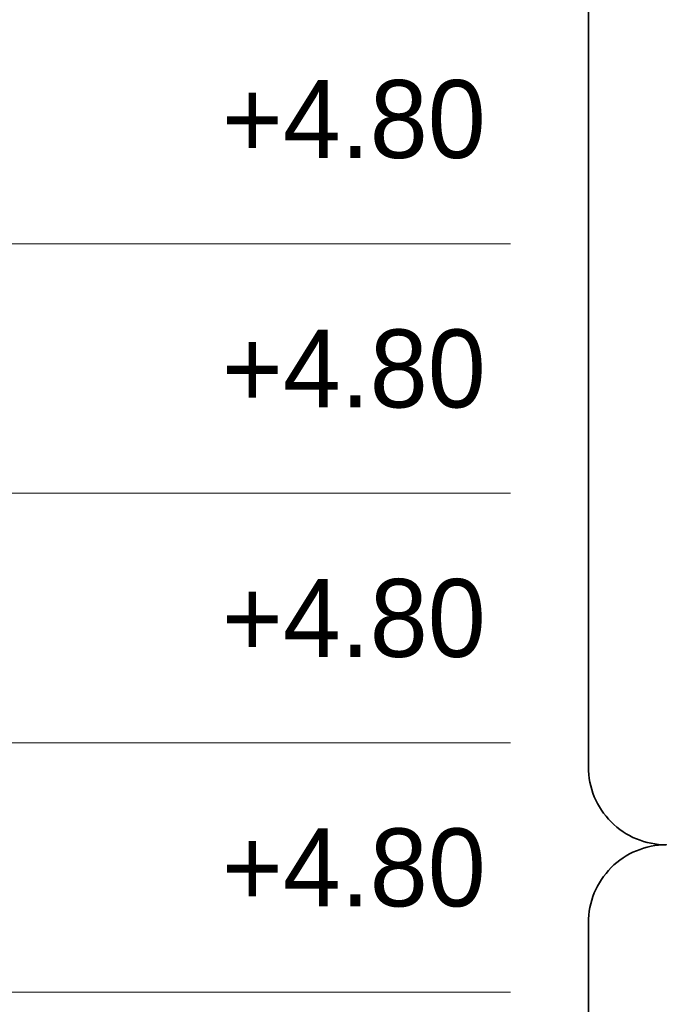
# Model space of a CAD drawing. Header units: metres. Extents: x 1155 to 1506, y 1546 to 1980.
# Tile 15 of 27: x 1308 to 1350, y 1755 to 1819. Entities that reach past the tile are written whole.
import ezdxf
from ezdxf.enums import TextEntityAlignment as Align

# ---------------------------------------------------------------- set-up
doc = ezdxf.new("R2010")
doc.units = ezdxf.units.M
doc.header["$LTSCALE"] = 0.1
doc.styles.add('StagCAD', font='StagCAD.ttf')

msp = doc.modelspace()

# ---------------------------------------------------------------- linework, layer by layer
at = {"layer": 'Defpoints', "color": 6, "lineweight": 35}
msp.add_lwpolyline([(1339.966, 1692.151), (1339.966, 1692.151, 0.414214), (1344.966, 1697.151), (1344.966, 1760.601), (1344.966, 1760.601, -0.414214), (1349.966, 1765.601), (1349.966, 1765.601), (1349.966, 1765.601, -0.414214), (1344.966, 1770.601), (1344.966, 1770.601), (1344.966, 1831.151, 0.414214), (1339.966, 1836.151), (1339.966, 1836.151)], format="xyb", dxfattribs=at)
at = {"layer": 'Defpoints', "color": 250, "lineweight": 0}
for points in [[(1339.966, 1804.151), (1208.8, 1804.151)], [(1339.966, 1788.151), (1208.8, 1788.151)], [(1339.966, 1772.151), (1208.8, 1772.151)], [(1339.966, 1756.151), (1208.8, 1756.151)]]:
    msp.add_lwpolyline(points, dxfattribs=at)

# ---------------------------------------------------------------- texts
at = {"layer": 'Defpoints', "color": 2, "lineweight": 50, "style": 'StagCAD'}
for p in [(1321.467, 1812.151), (1321.467, 1796.151), (1321.467, 1780.151), (1321.467, 1764.151)]:
    msp.add_text('+4.80', height=5, dxfattribs=at).set_placement(p, align=Align.MIDDLE_LEFT)

doc.saveas('drawing.dxf')
